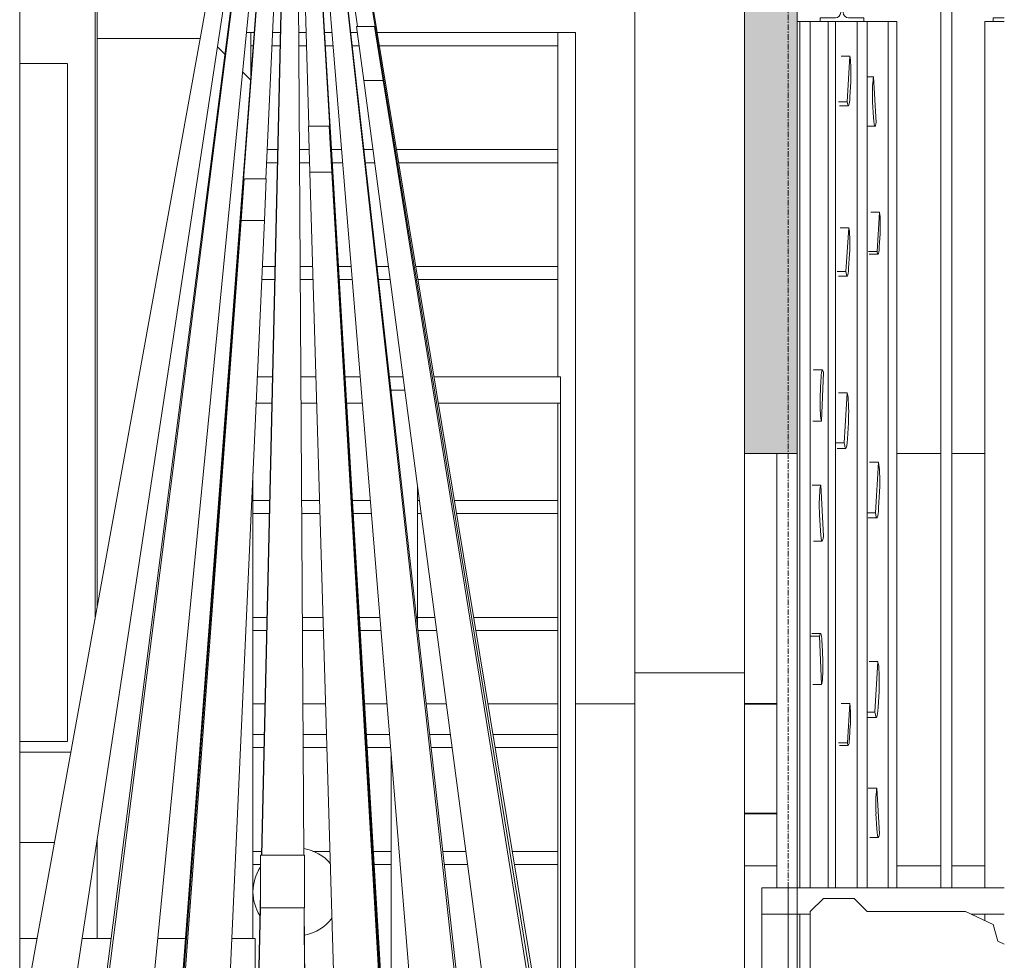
# Model space of a CAD drawing. Header units: millimetres. Extents: x 61846 to 198573, y 13020 to 52988.
# Tile 187 of 240: x 182351 to 184595, y 19145 to 21289. Entities that reach past the tile are written whole.
import ezdxf

# ---------------------------------------------------------------- set-up
doc = ezdxf.new("R2010")
doc.units = ezdxf.units.MM
doc.linetypes.add('Grid Line', pattern=[22.225, 12.7, -3.175, 3.175, -3.175])
for name, color, linetype, lineweight in [('A-FLOR', 192, 'Continuous', 50), ('A-GENM', 13, 'Continuous', 18), ('A-WALL', 113, 'Continuous', 25), ('E-CABL-TRAY', 211, 'Continuous', 18), ('E-LITE-EQPM', 33, 'Continuous', 18), ('I-WALL', 2, 'Continuous', 25), ('S-GRID', 1, 'Continuous', 18)]:
    doc.layers.add(name, color=color, linetype=linetype, lineweight=lineweight)

# ---------------------------------------------------------------- blocks, each defined once
blk = doc.blocks.new('Cable Tray with Fittings_NLRS_61_CT_UN_kabelladder_DNL_7744661 - Cable Tray with Fittings_NLRS_61_CT_UN_kabelladder_DNL_7744661-501497-GZ lierenkamer 3')
at = {"layer": 'E-CABL-TRAY', "color": 7, "lineweight": 9}
blk.add_line((-46661.9, 22940.9), (-46661.9, 16823), dxfattribs=at)
blk = doc.blocks.new('NLRS_63_LF_LB_plafond armatuur_gen_ISR_NLRS_63_LF_LB_armatuur recht_DNL_3973993 - NLRS_63_LF_LB_plafond armatuur_gen_ISR_NLRS_63_LF_LB_armatuur recht_DNL_3973993-585777-GZ lierenkamer 3')
at = {"layer": 'E-LITE-EQPM', "color": 7, "lineweight": 9}
for p, q in [((-46112.9, 19385), (-46012.9, 19385)), ((-46112.9, 19265), (-46112.9, 19385)), ((-46012.9, 19265), (-46012.9, 19385)), ((-46012.9, 19265), (-46112.9, 19265))]:
    blk.add_line(p, q, dxfattribs=at)
blk = doc.blocks.new('TadP_A_INS_INSTALLATIES_rvt-5-GZ lierenkamer 3')
at = {"layer": 'E-CABL-TRAY', "lineweight": 9}
blk.add_blockref('Cable Tray with Fittings_NLRS_61_CT_UN_kabelladder_DNL_7744661 - Cable Tray with Fittings_NLRS_61_CT_UN_kabelladder_DNL_7744661-501497-GZ lierenkamer 3', (0, 0), dxfattribs=at)
at = {"layer": 'E-LITE-EQPM', "lineweight": 9}
blk.add_blockref('NLRS_63_LF_LB_plafond armatuur_gen_ISR_NLRS_63_LF_LB_armatuur recht_DNL_3973993 - NLRS_63_LF_LB_plafond armatuur_gen_ISR_NLRS_63_LF_LB_armatuur recht_DNL_3973993-585777-GZ lierenkamer 3', (0, 0), dxfattribs=at)
blk = doc.blocks.new('Basic Wall_28_PBT_WA_beton t_p_g__d_250_C30_37_2203250 - Basic Wall_28_PBT_WA_beton t_p_g__d_250_C30_37_2203250-313176-GZ lierenkamer 3')
at = {"layer": 'A-WALL', "color": 10, "lineweight": 18}
for p, q in [((-46130.2, 19730), (-46102.9, 19730)), ((-46102.9, 19730), (-46130.2, 19730)), ((-46016.1, 19730), (-45964.6, 19730)), ((-45964.6, 19730), (-46016.1, 19730)), ((-45876, 19730), (-45824.6, 19730)), ((-45824.6, 19730), (-45876, 19730)), ((-45735.3, 19730), (-45689.6, 19730)), ((-45689.6, 19730), (-45735.3, 19730)), ((-45594.6, 19730), (-45435.2, 19730)), ((-45435.2, 19730), (-45594.6, 19730)), ((-45395.2, 19730), (-45260, 19730)), ((-45260, 19730), (-45395.2, 19730)), ((-45010, 19730), (-44935.8, 19730)), ((-44935.8, 19730), (-45010, 19730))]:
    blk.add_line(p, q, dxfattribs=at)
blk = doc.blocks.new('Basic Wall_28_PBT_WA_beton t_p_g__d_250_C30_37_2203250 - Basic Wall_28_PBT_WA_beton t_p_g__d_250_C30_37_2203250-313180-GZ lierenkamer 3')
blk.add_blockref('Basic Wall_28_PBT_WA_beton t_p_g__d_250_C30_37_2203250 - Basic Wall_28_PBT_WA_beton t_p_g__d_250_C30_37_2203250-313176-GZ lierenkamer 3', (0, 0))
blk = doc.blocks.new('Floor_28_PBT_FL_beton t_p_g__d_250_C30_37_2490507 - Floor_28_PBT_FL_beton t_p_g__d_250_C30_37_2490507-313453-GZ lierenkamer 3')
at = {"layer": 'A-FLOR', "color": 90, "lineweight": 35}
for p, q in [((-45010, 19730), (-44935.8, 19730)), ((-44935.8, 19730), (-45010, 19730)), ((-45010, 19480), (-44935.7, 19480)), ((-44935.7, 19480), (-45010, 19480))]:
    blk.add_line(p, q, dxfattribs=at)
blk = doc.blocks.new('Floor_28_PBT_FL_beton t_p_g__d_250_C30_37_2490507 - Floor_28_PBT_FL_beton t_p_g__d_250_C30_37_2490507-313457-GZ lierenkamer 3')
blk.add_blockref('Floor_28_PBT_FL_beton t_p_g__d_250_C30_37_2490507 - Floor_28_PBT_FL_beton t_p_g__d_250_C30_37_2490507-313453-GZ lierenkamer 3', (0, 0))
blk = doc.blocks.new('TadP_A_CON_CONSTRUCTIE_rvt-5-GZ lierenkamer 3')
at = {"layer": 'I-WALL', "color": 10, "lineweight": 18}
for p, q in [((-45260, 22350), (-45260, 19800)), ((-45010, 19800), (-45010, 22350)), ((-45260, 19800), (-45010, 19800)), ((-45010, 19800), (-45260, 19800)), ((-45260, 19800), (-45260, 16445)), ((-45010, 16445), (-45010, 19800))]:
    blk.add_line(p, q, dxfattribs=at)
at = {"layer": 'A-FLOR', "color": 10, "lineweight": 18}
blk.add_blockref('Floor_28_PBT_FL_beton t_p_g__d_250_C30_37_2490507 - Floor_28_PBT_FL_beton t_p_g__d_250_C30_37_2490507-313457-GZ lierenkamer 3', (0, 0), dxfattribs=at)
at = {"layer": 'A-WALL', "color": 10, "lineweight": 18}
blk.add_blockref('Basic Wall_28_PBT_WA_beton t_p_g__d_250_C30_37_2203250 - Basic Wall_28_PBT_WA_beton t_p_g__d_250_C30_37_2203250-313180-GZ lierenkamer 3', (0, 0), dxfattribs=at)
blk = doc.blocks.new('22_NOAHH_Wand_Wand-x 2594857 - 22_NOAHH_Wand_Wand-x-150139-GZ lierenkamer 3')
at = {"layer": 'A-WALL', "color": 130, "lineweight": 13}
for p, q in [((-45010, 20300), (-45010, 15820)), ((-44890, 20300), (-45010, 20300)), ((-44890, 20300), (-44890, 15820))]:
    blk.add_line(p, q, dxfattribs=at)
blk = doc.blocks.new('22_NOAHH_Wand_Wand-x 2594857 - 22_NOAHH_Wand_Wand-x 2594857-150143-GZ lierenkamer 3')
blk.add_blockref('22_NOAHH_Wand_Wand-x 2594857 - 22_NOAHH_Wand_Wand-x-150139-GZ lierenkamer 3', (0, 0))
blk = doc.blocks.new('22_NOAHH_Wand_Wand-x 2789588 - 22_NOAHH_Wand_Wand-x 2-161680-GZ lierenkamer 3')
at = {"layer": 'A-WALL', "lineweight": 13}
blk.add_line((-44935.7, 19360), (-45010, 19360), dxfattribs=at)
blk = doc.blocks.new('22_NOAHH_Wand_Wand-x 2789588 - 22_NOAHH_Wand_Wand-x 2789588-161677-GZ lierenkamer 3')
at = {"layer": 'A-WALL', "color": 130, "lineweight": 13}
for p, q in [((-44662.9, 20300), (-44562.3, 20300)), ((-44537.7, 20300), (-44462.2, 20300)), ((-44562.5, 19360), (-44662.9, 19360)), ((-44462.1, 19360), (-44537.5, 19360))]:
    blk.add_line(p, q, dxfattribs=at)
blk.add_blockref('22_NOAHH_Wand_Wand-x 2789588 - 22_NOAHH_Wand_Wand-x 2-161680-GZ lierenkamer 3', (0, 0))
blk = doc.blocks.new('22_NOAHH_Wand_Wand-x 2904254 - 22_NOAHH_Wand_Wand-x 2904254-166222-GZ lierenkamer 3')
at = {"layer": 'A-WALL', "lineweight": 13}
blk.add_hatch(color=9, dxfattribs=at).paths.add_polyline_path([(-44993.5, 20300), (-44890, 20300), (-44890, 22353), (-45010, 22353), (-45010, 20300)])
at = {"layer": 'A-WALL', "color": 130, "lineweight": 13}
for p, q in [((-44890, 22353), (-45010, 22353)), ((-45010, 22353), (-45010, 20300)), ((-44890, 20300), (-44890, 22353)), ((-45010, 20300), (-44890, 20300))]:
    blk.add_line(p, q, dxfattribs=at)
blk = doc.blocks.new('TadP_A_BWK_BOUWKUNDE_rvt-5-GZ lierenkamer 3')
at = {"layer": 'A-WALL', "lineweight": 9}
for name in ['22_NOAHH_Wand_Wand-x 2904254 - 22_NOAHH_Wand_Wand-x 2904254-166222-GZ lierenkamer 3', '22_NOAHH_Wand_Wand-x 2594857 - 22_NOAHH_Wand_Wand-x 2594857-150143-GZ lierenkamer 3', '22_NOAHH_Wand_Wand-x 2789588 - 22_NOAHH_Wand_Wand-x 2789588-161677-GZ lierenkamer 3']:
    blk.add_blockref(name, (0, 0), dxfattribs=at)
blk = doc.blocks.new('Portaalbrug _ fundatie - Portaalbrug _ Fundatie-492727-GZ lierenkamer 3')
at = {"layer": 'A-GENM'}
for p, q in [((-44970, 19310), (-44970, 19250)), ((-44910, 19310), (-44970, 19310)), ((-44910, 19310), (-44417.6, 19310)), ((-44910, 19250), (-44910, 19310)), ((-44830, 19286), (-44860, 19256)), ((-44760, 19286), (-44830, 19286)), ((-44730, 19256), (-44760, 19286)), ((-44860, 19256), (-44860, 18280.3)), ((-44506.3, 19256), (-44730, 19256)), ((-44442.9, 19226.4), (-44506.3, 19256)), ((-44970, 19250), (-44910, 19250)), ((-44970, 16910), (-44970, 19250)), ((-44910, 19250), (-44860, 19250)), ((-44910, 19250), (-44910, 16950)), ((-44493.5, 19250), (-44417.6, 19250)), ((-44432.7, 19188.6), (-44442.9, 19226.4)), ((-44417.6, 19181.5), (-44432.7, 19188.6))]:
    blk.add_line(p, q, dxfattribs=at)
blk = doc.blocks.new('kettingtakels orkestkamer plafond laag - Laag-2765805-GZ lierenkamer 3')
at = {"layer": 'A-GENM'}
for p, q in [((-44562.5, 21810), (-44562.5, 19310)), ((-44537.5, 19310), (-44537.5, 21810))]:
    blk.add_line(p, q, dxfattribs=at)
blk = doc.blocks.new('Staalkabel gedraaid - Trek 4-2831627-GZ lierenkamer 3')
at = {"layer": 'A-GENM'}
for p, q in [((-46110.9, 19385), (-46049.2, 22046.9)), ((-46030.3, 21972.1), (-46013.9, 19385)), ((-46126.8, 18701), (-46112.9, 19299.4)), ((-46013.2, 19265), (-46009.6, 18701))]:
    blk.add_line(p, q, dxfattribs=at)
blk = doc.blocks.new('Staalkabel gedraaid - Trek 5-2831666-GZ lierenkamer 3')
at = {"layer": 'A-GENM'}
blk.add_line((-46321.7, 18701), (-46067.2, 22055), dxfattribs=at)
blk = doc.blocks.new('Staalkabel gedraaid - Trek 6-2831680-GZ lierenkamer 3')
at = {"layer": 'A-GENM'}
for p, q in [((-46065.9, 22067.5), (-46104.4, 21679.6)), ((-46516.7, 18701), (-46085.4, 22055))]:
    blk.add_line(p, q, dxfattribs=at)
blk = doc.blocks.new('Staalkabel gedraaid - Trek 2-2831456-GZ lierenkamer 3')
at = {"layer": 'A-GENM'}
blk.add_line((-45619.8, 18701), (-45993.5, 22030.2), dxfattribs=at)
blk = doc.blocks.new('Staalkabel gedraaid - Trek 1-869221-GZ lierenkamer 3')
at = {"layer": 'A-GENM'}
blk.add_line((-45424.8, 18701), (-46012.9, 22266.1), dxfattribs=at)
blk = doc.blocks.new('Staalkabel gedraaid - Trek 3-2831541-GZ lierenkamer 3')
at = {"layer": 'A-GENM'}
blk.add_line((-46013.6, 22040.3), (-45814.7, 18700.8), dxfattribs=at)
blk = doc.blocks.new('Staalkabel gedraaid - Trek 11-2832104-GZ lierenkamer 3')
at = {"layer": 'A-GENM'}
for p, q in [((-46032.4, 22301.2), (-46014.2, 19385)), ((-46110.1, 19385), (-46049, 22051)), ((-46129, 18561), (-46112.9, 19265)), ((-46013.4, 19265), (-46009, 18561))]:
    blk.add_line(p, q, dxfattribs=at)
blk = doc.blocks.new('Staalkabel gedraaid - Trek 12-2832090-GZ lierenkamer 3')
at = {"layer": 'A-GENM'}
for p, q in [((-46321.8, 18657), (-46043.6, 22364.7)), ((-46036.4, 22325.6), (-46100.5, 20926.7))]:
    blk.add_line(p, q, dxfattribs=at)
blk = doc.blocks.new('Staalkabel gedraaid - Trek 13-2832076-GZ lierenkamer 3')
at = {"layer": 'A-GENM'}
for p, q in [((-46132.6, 21679.6), (-46149.1, 21549.9)), ((-46103.6, 21679.6), (-46132.6, 21679.6)), ((-46116.3, 21549.9), (-46103.6, 21679.6)), ((-46529, 18561), (-46149.1, 21549.9)), ((-46116.3, 21549.9), (-46409, 18561)), ((-46149.1, 21549.9), (-46116.3, 21549.9)), ((-46409, 18561), (-46529, 18561))]:
    blk.add_line(p, q, dxfattribs=at)
blk = doc.blocks.new('Staalkabel gedraaid - Trek 10-2832143-GZ lierenkamer 3')
at = {"layer": 'A-GENM'}
for p, q in [((-46028.7, 22292.2), (-45814.6, 18656.8)), ((-46002.8, 21046.4), (-46030.3, 21973.4))]:
    blk.add_line(p, q, dxfattribs=at)
blk = doc.blocks.new('Staalkabel gedraaid - Trek 9-2832162-GZ lierenkamer 3')
at = {"layer": 'A-GENM'}
for p, q in [((-46021.4, 22277.1), (-45609, 18561)), ((-45729, 18561), (-46014.5, 22051))]:
    blk.add_line(p, q, dxfattribs=at)
blk = doc.blocks.new('Staalkabel gedraaid - Trek 8-2832177-GZ lierenkamer 3')
at = {"layer": 'A-GENM'}
for p, q in [((-46013.2, 22266.5), (-45424.7, 18657)), ((-45892.2, 21273.4), (-45996.3, 22051))]:
    blk.add_line(p, q, dxfattribs=at)
blk = doc.blocks.new('Staalkabel gedraaid - Trek 16-2832306-GZ lierenkamer 3')
at = {"layer": 'A-GENM'}
for p, q in [((-46150.3, 20926.7), (-46157.4, 20831.3)), ((-46099.8, 20926.7), (-46150.3, 20926.7)), ((-46104.1, 20831.3), (-46099.8, 20926.7)), ((-46329, 18517), (-46157.4, 20831.3)), ((-46104.1, 20831.3), (-46209, 18517)), ((-46157.4, 20831.3), (-46104.1, 20831.3)), ((-46209, 18517), (-46329, 18517))]:
    blk.add_line(p, q, dxfattribs=at)
blk = doc.blocks.new('Staalkabel gedraaid - Trek 15-2832297-GZ lierenkamer 3')
at = {"layer": 'A-GENM'}
for p, q in [((-46003.3, 21046.4), (-46000.2, 20942)), ((-45956.2, 21046.4), (-46003.3, 21046.4)), ((-45950.1, 20942), (-45956.2, 21046.4)), ((-46000.2, 20942), (-45950.1, 20942)), ((-45929, 18517), (-46000.2, 20942)), ((-45950.1, 20942), (-45809, 18517)), ((-45809, 18517), (-45929, 18517))]:
    blk.add_line(p, q, dxfattribs=at)
blk = doc.blocks.new('Staalkabel gedraaid - Trek 14-2832282-GZ lierenkamer 3')
at = {"layer": 'A-GENM'}
for p, q in [((-45893.9, 21273.4), (-45877.6, 21150.3)), ((-45853.4, 21273.4), (-45893.9, 21273.4)), ((-45833.5, 21150.3), (-45853.4, 21273.4)), ((-45877.6, 21150.3), (-45833.5, 21150.3)), ((-45529, 18517), (-45877.6, 21150.3)), ((-45833.5, 21150.3), (-45409, 18517)), ((-45409, 18517), (-45529, 18517))]:
    blk.add_line(p, q, dxfattribs=at)
blk = doc.blocks.new('Staalkabel gedraaid - Trek 7-3725491-GZ lierenkamer 3')
at = {"layer": 'A-GENM'}
for p, q in [((-46661.9, 18975.3), (-46047, 22367.1)), ((-46048.8, 22295.8), (-46598.8, 18672.3))]:
    blk.add_line(p, q, dxfattribs=at)
blk = doc.blocks.new('Decorlier staande trommel - Decorlier staande trommel-5627370-GZ lierenkamer 3')
at = {"layer": 'A-GENM'}
for p, q in [((-46661.9, 21414.5), (-46490.1, 21414.5)), ((-46490.1, 21414.5), (-46485, 21414.5)), ((-46490.1, 21414.5), (-46490.1, 19922.5)), ((-46485, 21414.5), (-46485, 19950.7)), ((-46250.1, 21246.5), (-46485, 21246.5)), ((-46194, 21210.3), (-46211, 21227.3)), ((-46661.6, 21189.7), (-46554, 21189.7)), ((-46552.6, 19643.5), (-46552.6, 21189.7)), ((-46135.7, 21152.1), (-46153.5, 21169.8)), ((-46130.2, 19195), (-46130.2, 20256.3)), ((-46554, 19643.5), (-46661.6, 19643.5)), ((-46661.9, 19619.5), (-46545.1, 19619.5)), ((-46582.4, 19413.9), (-46661.9, 19413.9)), ((-46485, 19413.9), (-46486.2, 19413.9)), ((-46485.1, 19413.9), (-46485.1, 19195)), ((-46485, 19421.8), (-46485, 19413.9)), ((-46661.9, 19195), (-46622, 19195)), ((-46519.5, 19195), (-46453.1, 19195)), ((-46346.9, 19195), (-46284.2, 19195)), ((-46178.3, 19195), (-46125.2, 19195)), ((-46125.2, 19195), (-46125.2, 19095)), ((-46640.2, 19095), (-46661.9, 19095)), ((-46466, 19095), (-46534.6, 19095)), ((-46291.8, 19095), (-46356.7, 19095)), ((-46125.2, 19095), (-46182.8, 19095))]:
    blk.add_line(p, q, dxfattribs=at)
for start, end in [(39.7402, 80.644), (146.3487, 180), (180, 212.5169), (280.0729, 323.6467)]:
    blk.add_arc((-46030.2, 19301), 100, start, end, dxfattribs=at)
blk = doc.blocks.new('kooiladder met kooi - Lierenkamer achter-5628086-GZ lierenkamer 3')
at = {"layer": 'A-GENM'}
for p, q in [((-46144.7, 21260), (-46135.2, 21260)), ((-46127.5, 21260), (-46135.2, 21260)), ((-46135.2, 21260), (-46135.2, 21159.2)), ((-46067.4, 21260), (-46085.3, 21260)), ((-46009.1, 21260), (-46025.8, 21260)), ((-45949.8, 21260), (-45967.1, 21260)), ((-45892.1, 21260), (-45907, 21260)), ((-45435.2, 21260), (-45847, 21260)), ((-45435.2, 21260), (-45395.2, 21260)), ((-45435.2, 21260), (-45435.2, 20475)), ((-45395.2, 21260), (-45395.2, 18875)), ((-46135.2, 21230), (-46129.8, 21230)), ((-46086.6, 21230), (-46068.1, 21230)), ((-46025.6, 21230), (-46008.3, 21230)), ((-45965.3, 21230), (-45947.3, 21230)), ((-45903.7, 21230), (-45888.1, 21230)), ((-45842, 21230), (-45435.2, 21230)), ((-46073.6, 20993.3), (-46097.5, 20993.3)), ((-46001.7, 20993.3), (-46024.1, 20993.3)), ((-45927.9, 20993.3), (-45951.2, 20993.3)), ((-45856.8, 20993.3), (-45877.1, 20993.3)), ((-45435.2, 20993.3), (-45803, 20993.3)), ((-46098.9, 20963.3), (-46074.3, 20963.3)), ((-46023.9, 20963.3), (-46000.8, 20963.3)), ((-45949.4, 20963.3), (-45925.5, 20963.3)), ((-45873.7, 20963.3), (-45852.8, 20963.3)), ((-45798, 20963.3), (-45435.2, 20963.3)), ((-46079.8, 20726.7), (-46108.8, 20726.7)), ((-45993.9, 20726.7), (-46022.4, 20726.7)), ((-45906.1, 20726.7), (-45935.3, 20726.7)), ((-45821.5, 20726.7), (-45847.2, 20726.7)), ((-45435.2, 20726.7), (-45759, 20726.7)), ((-46110.2, 20696.7), (-46080.5, 20696.7)), ((-46022.2, 20696.7), (-45993, 20696.7)), ((-45933.6, 20696.7), (-45903.7, 20696.7)), ((-45843.8, 20696.7), (-45817.5, 20696.7)), ((-45754, 20696.7), (-45435.2, 20696.7)), ((-46121.1, 20475), (-46085.9, 20475)), ((-46021.8, 20475), (-45987.1, 20475)), ((-45920.9, 20475), (-45885.6, 20475)), ((-45818, 20475), (-45788.2, 20475)), ((-45717.2, 20475), (-45429.2, 20475)), ((-45429.2, 20415), (-45429.2, 20475)), ((-45815.2, 20445), (-45784.2, 20445)), ((-45815.2, 20445), (-45815.2, 20441.6)), ((-45429.2, 18945), (-45429.2, 20445)), ((-46087.8, 20415), (-46124.3, 20415)), ((-45985.4, 20415), (-46021.4, 20415)), ((-45880.7, 20415), (-45917.3, 20415)), ((-45429.2, 20415), (-45707.3, 20415)), ((-45435.2, 20415), (-45435.2, 18975)), ((-45755.2, 20225.6), (-45755.2, 19907.1)), ((-46092.2, 20193.3), (-46130.2, 20193.3)), ((-45978.2, 20193.3), (-46019, 20193.3)), ((-45862.5, 20193.3), (-45903.6, 20193.3)), ((-45750.9, 20193.3), (-45755.2, 20193.3)), ((-45435.2, 20193.3), (-45671, 20193.3)), ((-46130.2, 20163.3), (-46092.9, 20163.3)), ((-46018.9, 20163.3), (-45977.3, 20163.3)), ((-45901.8, 20163.3), (-45860.1, 20163.3)), ((-45755.2, 20163.3), (-45746.9, 20163.3)), ((-45666.1, 20163.3), (-45435.2, 20163.3)), ((-46098.4, 19926.7), (-46130.2, 19926.7)), ((-45970.4, 19926.7), (-46017.4, 19926.7)), ((-45840.7, 19926.7), (-45887.7, 19926.7)), ((-45715.6, 19926.7), (-45755.2, 19926.7)), ((-45435.2, 19926.7), (-45627, 19926.7)), ((-46130.2, 19896.7), (-46099, 19896.7)), ((-46017.2, 19896.7), (-45969.5, 19896.7)), ((-45885.9, 19896.7), (-45838.2, 19896.7)), ((-45754, 19896.7), (-45711.6, 19896.7)), ((-45622.1, 19896.7), (-45435.2, 19896.7)), ((-46104.5, 19660), (-46130.2, 19660)), ((-45962.6, 19660), (-46015.7, 19660)), ((-45818.9, 19660), (-45871.8, 19660)), ((-45680.3, 19660), (-45727.4, 19660)), ((-45435.2, 19660), (-45583, 19660)), ((-46130.2, 19630), (-46105.2, 19630)), ((-46015.5, 19630), (-45961.7, 19630)), ((-45870, 19630), (-45816.4, 19630)), ((-45724.1, 19630), (-45676.3, 19630)), ((-45578.1, 19630), (-45435.2, 19630)), ((-45815.2, 19614.5), (-45815.2, 18945)), ((-46110.7, 19393.3), (-46130.2, 19393.3)), ((-45954.7, 19393.3), (-45993.9, 19393.3)), ((-45815.2, 19393.3), (-45855.9, 19393.3)), ((-45645, 19393.3), (-45697.5, 19393.3)), ((-45435.2, 19393.3), (-45539, 19393.3)), ((-46130.2, 19363.3), (-46112.9, 19363.3)), ((-45854.2, 19363.3), (-45815.2, 19363.3)), ((-45694.1, 19363.3), (-45641, 19363.3)), ((-45534.1, 19363.3), (-45435.2, 19363.3))]:
    blk.add_line(p, q, dxfattribs=at)
blk = doc.blocks.new('Orkestkamer IPE220 - IPE220-4670351-GZ lierenkamer 3')
at = {"layer": 'A-GENM'}
for p, q in [((-44442.8, 21485), (-44442.8, 21476.5)), ((-44417.6, 21485), (-44442.8, 21485)), ((-44442.8, 21476.5), (-44417.6, 21476.5)), ((-44417.6, 21293.5), (-44442.8, 21293.5)), ((-44442.8, 21293.5), (-44442.8, 21285)), ((-44442.8, 21285), (-44417.6, 21285))]:
    blk.add_line(p, q, dxfattribs=at)
blk = doc.blocks.new('Orkestkamer IPE220 - IPE220-V190-GZ lierenkamer 3')
at = {"layer": 'A-GENM'}
for p, q in [((-44777.7, 21580), (-44797.7, 21580)), ((-44777.7, 21580), (-44797.7, 21580)), ((-44777.7, 21580), (-44797.7, 21580)), ((-44777.7, 21580), (-44797.7, 21580)), ((-44797.7, 21579.7), (-44797.7, 21579.7)), ((-44797.7, 21579.7), (-44797.7, 21579.7)), ((-44797.7, 21579.7), (-44797.7, 21579.7)), ((-44797.7, 21555), (-44797.7, 21579.7)), ((-44777.7, 21579.7), (-44777.7, 21579.7)), ((-44777.7, 21579.7), (-44777.7, 21579.7)), ((-44777.7, 21579.7), (-44777.7, 21579.7)), ((-44777.7, 21579.7), (-44777.7, 21555)), ((-44797.7, 21485), (-44797.7, 21555)), ((-44777.7, 21555), (-44777.7, 21485)), ((-44837.7, 21485), (-44837.7, 21476.5)), ((-44737.7, 21485), (-44837.7, 21485)), ((-44737.7, 21476.5), (-44737.7, 21485)), ((-44837.7, 21476.5), (-44802.5, 21476.5)), ((-44790.5, 21464.5), (-44790.5, 21305.5)), ((-44784.9, 21305.5), (-44784.9, 21464.5)), ((-44772.9, 21476.5), (-44737.7, 21476.5)), ((-44802.5, 21293.5), (-44837.7, 21293.5)), ((-44837.7, 21293.5), (-44837.7, 21285)), ((-44837.7, 21285), (-44737.7, 21285)), ((-44737.7, 21293.5), (-44772.9, 21293.5)), ((-44737.7, 21285), (-44737.7, 21293.5))]:
    blk.add_line(p, q, dxfattribs=at)
for centre, start, end in [((-44802.5, 21464.5), 0, 90), ((-44772.9, 21464.5), 90, 180), ((-44802.5, 21305.5), 270, 0), ((-44772.9, 21305.5), 180, 270)]:
    blk.add_arc(centre, 12, start, end, dxfattribs=at)
blk = doc.blocks.new('Orkestkamer beplating - 1800x6600x24 Z-6815573-GZ lierenkamer 3')
at = {"layer": 'A-GENM'}
for p, q in [((-44883.7, 21285), (-44859.9, 21285)), ((-44883.7, 19310), (-44883.7, 21285)), ((-44859.9, 21285), (-44849.1, 21285)), ((-44859.9, 19310), (-44859.9, 21285)), ((-44730.2, 21285), (-44712.4, 21285)), ((-44883.7, 18874.1), (-44883.7, 19250))]:
    blk.add_line(p, q, dxfattribs=at)
blk = doc.blocks.new('Orkestkamer beplating - 170x6600x30 Z-6559121-GZ lierenkamer 3')
at = {"layer": 'A-GENM'}
for p, q in [((-44849.1, 21285), (-44837.7, 21285)), ((-44819.3, 19310), (-44819.3, 21285)), ((-44802.5, 19310), (-44802.5, 21285))]:
    blk.add_line(p, q, dxfattribs=at)
blk = doc.blocks.new('Orkestkamer beplating - 200x6600x30 Z-6559119-GZ lierenkamer 3')
at = {"layer": 'A-GENM'}
for p, q in [((-44712.4, 21285), (-44682.5, 21285)), ((-44682.5, 21285), (-44662.9, 21285)), ((-44682.5, 19310), (-44682.5, 21285)), ((-44662.9, 19310), (-44662.9, 21285))]:
    blk.add_line(p, q, dxfattribs=at)
blk = doc.blocks.new('Orkestkamer beplating - 230x6600x30 Z-6559120-GZ lierenkamer 3')
at = {"layer": 'A-GENM'}
for p, q in [((-44752.9, 19310), (-44752.9, 21285)), ((-44737.7, 21285), (-44730.2, 21285)), ((-44730.2, 19310), (-44730.2, 21285))]:
    blk.add_line(p, q, dxfattribs=at)
blk = doc.blocks.new('Orkestkamer koker 60x60 - Koker 60x60x3 lg 6600-6316589-GZ lierenkamer 3')
at = {"layer": 'A-GENM'}
for p, q in [((-44890, 21285), (-44883.7, 21285)), ((-44935.9, 20300), (-44935.9, 19310))]:
    blk.add_line(p, q, dxfattribs=at)
blk = doc.blocks.new('Orkestkamer koker 60x60 - Koker 60x60x3 lg 6600-V192-GZ lierenkamer 3')
at = {"layer": 'A-GENM'}
for p, q in [((-44462.3, 21285), (-44462.3, 19310)), ((-44462.3, 21285), (-44456.9, 21285)), ((-44456.9, 21285), (-44442.8, 21285)), ((-44462.3, 19250), (-44462.3, 19235.5)), ((-44462.3, 18810.2), (-44462.3, 18565))]:
    blk.add_line(p, q, dxfattribs=at)
blk = doc.blocks.new('Orkestkamer Fijndiffusie L - Orkestkamer Fijndiffusie L-V195-GZ lierenkamer 3')
at = {"layer": 'A-GENM'}
for p, q in [((-44836, 20228.4), (-44855.9, 20228.4)), ((-44836, 20228.4), (-44837.1, 20222.6)), ((-44829.6, 20112.1), (-44836, 20228.4)), ((-44838.8, 20161.4), (-44836.7, 20123.8)), ((-44830.7, 20106.3), (-44829.6, 20112.1)), ((-44852.7, 20100.6), (-44832.8, 20100.6))]:
    blk.add_line(p, q, dxfattribs=at)
for centre, start_param, end_param in [((-44834.9, 20183.3), 0.506145, 2.076942), ((-44832.8, 20145.6), 2.076942, 3.124139), ((-44832.8, 20145.6), 3.141593, 3.647738)]:
    blk.add_ellipse(centre, major_axis=(0, 45), ratio=0.099265, start_param=start_param, end_param=end_param, dxfattribs=at)
blk = doc.blocks.new('Orkestkamer Fijndiffusie M - Orkestkamer Fijndiffusie M-V196-GZ lierenkamer 3')
at = {"layer": 'A-GENM'}
for p, q in [((-44832.1, 20490.7), (-44852, 20490.7)), ((-44834.5, 20374.4), (-44829.9, 20484.8)), ((-44829.9, 20484.8), (-44830.5, 20487.5)), ((-44835.7, 20466.4), (-44837.3, 20429.6)), ((-44854.4, 20374.4), (-44834.5, 20374.4)), ((-44835.2, 20377.1), (-44834.5, 20374.4))]:
    blk.add_line(p, q, dxfattribs=at)
for centre, start_param, end_param in [((-44852, 20450.7), 6.142958, 6.404757), ((-44832.1, 20450.7), 5.881159, 7.451955), ((-44833.6, 20413.9), 1.16877, 2.739566)]:
    blk.add_ellipse(centre, major_axis=(0, 40), ratio=0.099265, start_param=start_param, end_param=end_param, dxfattribs=at)
blk = doc.blocks.new('Orkestkamer Fijndiffusie M - Orkestkamer Fijndiffusie M-V197-GZ lierenkamer 3')
at = {"layer": 'A-GENM'}
for p, q in [((-44836.6, 19889.7), (-44856.5, 19889.7)), ((-44838.1, 19886.6), (-44838.8, 19883.8)), ((-44858.7, 19883.8), (-44838.8, 19883.8)), ((-44838.8, 19883.8), (-44834.1, 19773.4)), ((-44831.4, 19828.5), (-44832.9, 19865.4)), ((-44834.1, 19773.4), (-44854, 19773.4)), ((-44834.1, 19773.4), (-44833.5, 19776.1))]:
    blk.add_line(p, q, dxfattribs=at)
for centre, start_param, end_param in [((-44836.6, 19849.7), 5.113815, 6.684611), ((-44835, 19812.9), 3.543018, 5.113815)]:
    blk.add_ellipse(centre, major_axis=(0, 40), ratio=0.099265, start_param=start_param, end_param=end_param, dxfattribs=at)
blk = doc.blocks.new('Orkestkamer Fijndiffusie S - Orkestkamer Fijndiffusie S-V198-GZ lierenkamer 3')
at = {"layer": 'A-GENM'}
for p, q in [((-44722, 20850.5), (-44702.1, 20850.5)), ((-44702.1, 20850.5), (-44707.6, 20761)), ((-44701.9, 20849.5), (-44702.1, 20850.5)), ((-44702.6, 20771.5), (-44700.8, 20801.3)), ((-44707.6, 20761), (-44727.5, 20761)), ((-44707.6, 20761), (-44707.5, 20760)), ((-44725.5, 20754.8), (-44705.6, 20754.8))]:
    blk.add_line(p, q, dxfattribs=at)
for centre, start_param, end_param in [((-44703.8, 20819.6), 4.161689, 5.732486), ((-44705.6, 20789.8), 2.590893, 3.114492), ((-44705.6, 20789.8), 3.141593, 4.161689)]:
    blk.add_ellipse(centre, major_axis=(0, 35), ratio=0.100437, start_param=start_param, end_param=end_param, dxfattribs=at)
blk = doc.blocks.new('Orkestkamer Fijndiffusie M - Orkestkamer Fijndiffusie M-V200-GZ lierenkamer 3')
at = {"layer": 'A-GENM'}
for p, q in [((-44715.6, 21159.2), (-44730.2, 21159.2)), ((-44715.6, 21159.2), (-44716.2, 21155.7)), ((-44709.6, 21055), (-44715.6, 21159.2)), ((-44717.7, 21101.1), (-44715.7, 21066.4)), ((-44710.2, 21051.5), (-44709.6, 21055)), ((-44730.2, 21046.2), (-44712.2, 21046.2))]:
    blk.add_line(p, q, dxfattribs=at)
for centre, start_param, end_param in [((-44714.2, 21121), 0.519146, 2.089942), ((-44712.2, 21086.2), 2.089942, 3.13714), ((-44712.2, 21086.2), 3.141593, 3.660739)]:
    blk.add_ellipse(centre, major_axis=(0, 40), ratio=0.100437, start_param=start_param, end_param=end_param, dxfattribs=at)
blk = doc.blocks.new('Orkestkamer Fijndiffusie L - Orkestkamer Fijndiffusie L-V202-GZ lierenkamer 3')
at = {"layer": 'A-GENM'}
for p, q in [((-44724.6, 20280.8), (-44704.7, 20280.8)), ((-44704.7, 20280.8), (-44711.3, 20165.4)), ((-44703.6, 20274.8), (-44704.7, 20280.8)), ((-44704.1, 20176.1), (-44702, 20213.4)), ((-44711.3, 20165.4), (-44730.2, 20165.4)), ((-44727.9, 20153.5), (-44708, 20153.5)), ((-44711.3, 20165.4), (-44710.3, 20159.5))]:
    blk.add_line(p, q, dxfattribs=at)
for centre, start_param, end_param in [((-44705.9, 20235.8), 4.191479, 5.762276), ((-44708, 20198.5), 2.620683, 4.191479)]:
    blk.add_ellipse(centre, major_axis=(0, 45), ratio=0.100437, start_param=start_param, end_param=end_param, dxfattribs=at)
blk = doc.blocks.new('Orkestkamer Fijndiffusie L - Orkestkamer Fijndiffusie L-V204-GZ lierenkamer 3')
at = {"layer": 'A-GENM'}
for p, q in [((-44725.7, 19825.9), (-44705.8, 19825.9)), ((-44705.8, 19825.9), (-44712.5, 19710.8)), ((-44704.8, 19819.9), (-44705.8, 19825.9)), ((-44705.3, 19721.2), (-44703.1, 19758.4)), ((-44712.5, 19710.8), (-44730.2, 19710.8)), ((-44712.5, 19710.8), (-44711.5, 19704.8)), ((-44729.1, 19698.8), (-44709.2, 19698.8))]:
    blk.add_line(p, q, dxfattribs=at)
for centre, start_param, end_param in [((-44707, 19781), 4.187919, 5.758715), ((-44709.2, 19743.8), 2.617123, 4.187919)]:
    blk.add_ellipse(centre, major_axis=(0, 45), ratio=0.100437, start_param=start_param, end_param=end_param, dxfattribs=at)
blk = doc.blocks.new('Orkestkamer Fijndiffusie M - Orkestkamer Fijndiffusie M-V211-GZ lierenkamer 3')
at = {"layer": 'A-GENM'}
for p, q in [((-44708, 19537.6), (-44727.9, 19537.6)), ((-44708, 19537.6), (-44708.7, 19534.1)), ((-44702, 19433.7), (-44708, 19537.6)), ((-44710.1, 19479.4), (-44708.1, 19444.8)), ((-44724.5, 19424.8), (-44704.6, 19424.8)), ((-44702.6, 19430.2), (-44702, 19433.7))]:
    blk.add_line(p, q, dxfattribs=at)
for centre, start_param, end_param in [((-44706.6, 19499.4), 0.524072, 2.094869), ((-44704.6, 19464.8), 2.094869, 3.141593), ((-44704.6, 19464.8), 3.142066, 3.665665)]:
    blk.add_ellipse(centre, major_axis=(0, 40), ratio=0.100437, start_param=start_param, end_param=end_param, dxfattribs=at)
blk = doc.blocks.new('Orkestkamer Fijndiffusie S - Orkestkamer Fijndiffusie S-V214-GZ lierenkamer 3')
at = {"layer": 'A-GENM'}
for p, q in [((-44789.8, 19730.3), (-44769.9, 19730.3)), ((-44769.9, 19730.3), (-44775.3, 19641)), ((-44769.7, 19729.3), (-44769.9, 19730.3)), ((-44770.4, 19651.3), (-44768.6, 19681.1)), ((-44775.3, 19641), (-44795.2, 19641)), ((-44775.3, 19641), (-44775.1, 19639.9)), ((-44793.2, 19634.7), (-44773.3, 19634.7))]:
    blk.add_line(p, q, dxfattribs=at)
for centre, start_param, end_param in [((-44771.5, 19699.5), 4.15997, 5.730766), ((-44773.3, 19669.7), 2.589174, 3.112773), ((-44773.3, 19669.7), 3.141593, 4.15997)]:
    blk.add_ellipse(centre, major_axis=(0, 35), ratio=0.098351, start_param=start_param, end_param=end_param, dxfattribs=at)
blk = doc.blocks.new('Orkestkamer Fijndiffusie M - Orkestkamer Fijndiffusie M-V218-GZ lierenkamer 3')
at = {"layer": 'A-GENM'}
for p, q in [((-44791.7, 20814.7), (-44771.8, 20814.7)), ((-44771.8, 20814.7), (-44778.5, 20715.6)), ((-44771.3, 20810.8), (-44771.8, 20814.7)), ((-44772.5, 20722.1), (-44770.2, 20755.2)), ((-44778.5, 20715.6), (-44798.4, 20715.6)), ((-44778.5, 20715.6), (-44777.9, 20711.7)), ((-44795.6, 20704.7), (-44775.7, 20704.7))]:
    blk.add_line(p, q, dxfattribs=at)
for centre, start_param, end_param in [((-44773.5, 20777.7), 4.113374, 5.68417), ((-44775.7, 20744.7), 2.542577, 4.113374)]:
    blk.add_ellipse(centre, major_axis=(0, 40), ratio=0.098351, start_param=start_param, end_param=end_param, dxfattribs=at)
blk = doc.blocks.new('Orkestkamer Fijndiffusie M - Orkestkamer Fijndiffusie M-V219-GZ lierenkamer 3')
at = {"layer": 'A-GENM'}
for p, q in [((-44789.6, 21205.9), (-44769.7, 21205.9)), ((-44769.7, 21205.9), (-44775.6, 21101.7)), ((-44769.1, 21202.4), (-44769.7, 21205.9)), ((-44769.6, 21113.1), (-44767.7, 21147.9)), ((-44775.6, 21101.7), (-44795.5, 21101.7)), ((-44775.6, 21101.7), (-44775, 21098.3)), ((-44792.9, 21093), (-44773, 21093))]:
    blk.add_line(p, q, dxfattribs=at)
for centre, start_param, end_param in [((-44771.1, 21167.7), 4.193243, 5.764039), ((-44773, 21133), 2.622447, 4.193243)]:
    blk.add_ellipse(centre, major_axis=(0, 40), ratio=0.098351, start_param=start_param, end_param=end_param, dxfattribs=at)
blk = doc.blocks.new('Orkestkamer Fijndiffusie L - Orkestkamer Fijndiffusie L-V220-GZ lierenkamer 3')
at = {"layer": 'A-GENM'}
for p, q in [((-44795.4, 20438.5), (-44775.5, 20438.5)), ((-44775.5, 20438.5), (-44782.3, 20324.5)), ((-44774.5, 20432.3), (-44775.5, 20438.5)), ((-44775.2, 20333.7), (-44773, 20370.6)), ((-44782.3, 20324.5), (-44802.2, 20324.5)), ((-44798.9, 20311.9), (-44779, 20311.9)), ((-44782.3, 20324.5), (-44781.3, 20318.3))]:
    blk.add_line(p, q, dxfattribs=at)
for centre, start_param, end_param in [((-44776.8, 20393.8), 4.171337, 5.742133), ((-44779, 20356.9), 3.141593, 4.171337), ((-44779, 20356.9), 2.600541, 3.124139)]:
    blk.add_ellipse(centre, major_axis=(0, 45), ratio=0.098351, start_param=start_param, end_param=end_param, dxfattribs=at)

msp = doc.modelspace()

# ---------------------------------------------------------------- linework, layer by layer
at = {"layer": 'S-GRID', "linetype": 'Grid Line'}
msp.add_line((184102.8, 13020.4), (184102.8, 28603), dxfattribs=at)

# ---------------------------------------------------------------- block references
at = {"color": 210, "lineweight": 5}
for name in ['TadP_A_BWK_BOUWKUNDE_rvt-5-GZ lierenkamer 3', 'TadP_A_CON_CONSTRUCTIE_rvt-5-GZ lierenkamer 3', 'TadP_A_INS_INSTALLATIES_rvt-5-GZ lierenkamer 3']:
    msp.add_blockref(name, (229012.8, 0), dxfattribs=at)
at = {"layer": 'A-GENM'}
for name in ['Portaalbrug _ fundatie - Portaalbrug _ Fundatie-492727-GZ lierenkamer 3', 'Staalkabel gedraaid - Trek 7-3725491-GZ lierenkamer 3', 'Staalkabel gedraaid - Trek 12-2832090-GZ lierenkamer 3', 'Staalkabel gedraaid - Trek 11-2832104-GZ lierenkamer 3', 'Staalkabel gedraaid - Trek 10-2832143-GZ lierenkamer 3', 'Staalkabel gedraaid - Trek 9-2832162-GZ lierenkamer 3', 'Staalkabel gedraaid - Trek 8-2832177-GZ lierenkamer 3', 'Staalkabel gedraaid - Trek 1-869221-GZ lierenkamer 3', 'kettingtakels orkestkamer plafond laag - Laag-2765805-GZ lierenkamer 3', 'Staalkabel gedraaid - Trek 6-2831680-GZ lierenkamer 3', 'Staalkabel gedraaid - Trek 5-2831666-GZ lierenkamer 3', 'Staalkabel gedraaid - Trek 4-2831627-GZ lierenkamer 3', 'Staalkabel gedraaid - Trek 3-2831541-GZ lierenkamer 3', 'Staalkabel gedraaid - Trek 2-2831456-GZ lierenkamer 3', 'Staalkabel gedraaid - Trek 13-2832076-GZ lierenkamer 3', 'Orkestkamer IPE220 - IPE220-V190-GZ lierenkamer 3', 'Orkestkamer IPE220 - IPE220-4670351-GZ lierenkamer 3', 'Decorlier staande trommel - Decorlier staande trommel-5627370-GZ lierenkamer 3', 'Orkestkamer koker 60x60 - Koker 60x60x3 lg 6600-6316589-GZ lierenkamer 3', 'Orkestkamer beplating - 1800x6600x24 Z-6815573-GZ lierenkamer 3', 'Orkestkamer beplating - 170x6600x30 Z-6559121-GZ lierenkamer 3', 'Orkestkamer beplating - 230x6600x30 Z-6559120-GZ lierenkamer 3', 'Orkestkamer beplating - 200x6600x30 Z-6559119-GZ lierenkamer 3', 'Orkestkamer koker 60x60 - Koker 60x60x3 lg 6600-V192-GZ lierenkamer 3', 'kooiladder met kooi - Lierenkamer achter-5628086-GZ lierenkamer 3', 'Staalkabel gedraaid - Trek 14-2832282-GZ lierenkamer 3', 'Orkestkamer Fijndiffusie M - Orkestkamer Fijndiffusie M-V219-GZ lierenkamer 3', 'Orkestkamer Fijndiffusie M - Orkestkamer Fijndiffusie M-V200-GZ lierenkamer 3', 'Staalkabel gedraaid - Trek 15-2832297-GZ lierenkamer 3', 'Staalkabel gedraaid - Trek 16-2832306-GZ lierenkamer 3', 'Orkestkamer Fijndiffusie S - Orkestkamer Fijndiffusie S-V198-GZ lierenkamer 3', 'Orkestkamer Fijndiffusie M - Orkestkamer Fijndiffusie M-V218-GZ lierenkamer 3', 'Orkestkamer Fijndiffusie M - Orkestkamer Fijndiffusie M-V196-GZ lierenkamer 3', 'Orkestkamer Fijndiffusie L - Orkestkamer Fijndiffusie L-V220-GZ lierenkamer 3', 'Orkestkamer Fijndiffusie L - Orkestkamer Fijndiffusie L-V202-GZ lierenkamer 3', 'Orkestkamer Fijndiffusie L - Orkestkamer Fijndiffusie L-V195-GZ lierenkamer 3', 'Orkestkamer Fijndiffusie M - Orkestkamer Fijndiffusie M-V197-GZ lierenkamer 3', 'Orkestkamer Fijndiffusie L - Orkestkamer Fijndiffusie L-V204-GZ lierenkamer 3', 'Orkestkamer Fijndiffusie S - Orkestkamer Fijndiffusie S-V214-GZ lierenkamer 3', 'Orkestkamer Fijndiffusie M - Orkestkamer Fijndiffusie M-V211-GZ lierenkamer 3']:
    msp.add_blockref(name, (229012.8, 0), dxfattribs=at)

doc.saveas('drawing.dxf')
